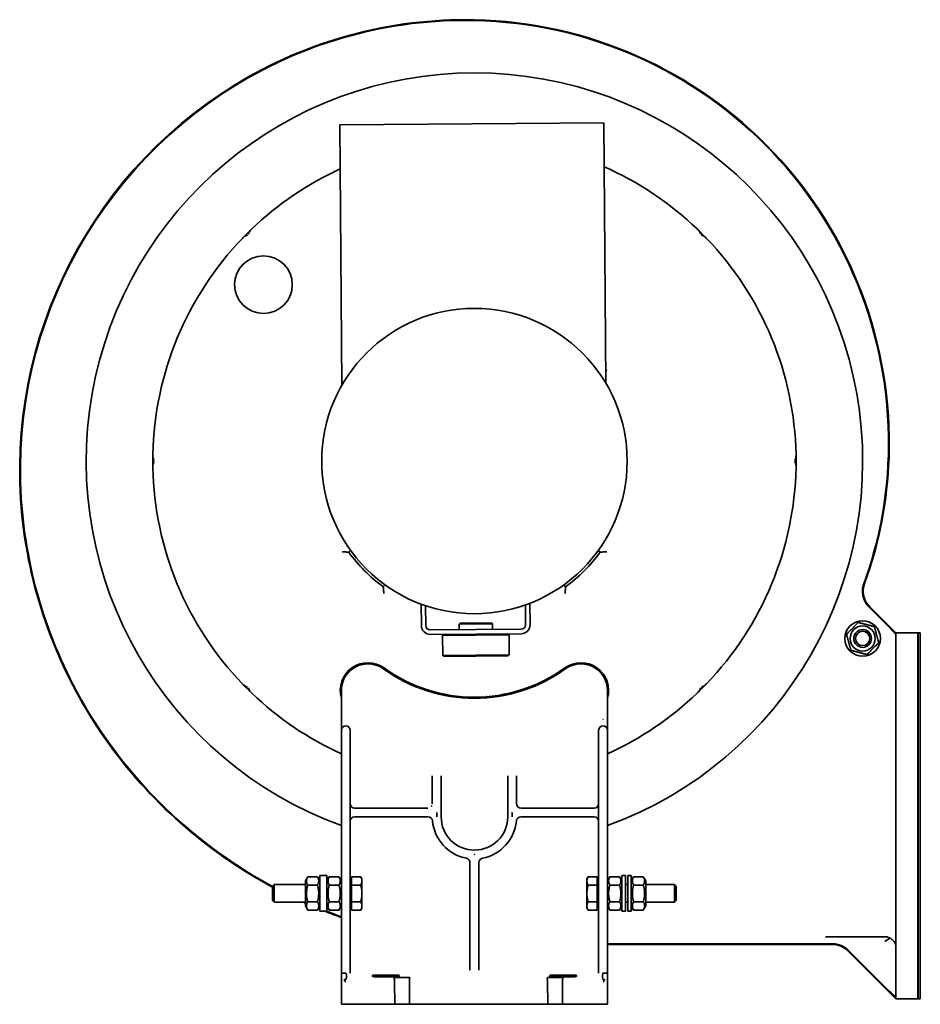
# Model space of a CAD drawing. Header units: millimetres. Extents: x 217 to 623, y 75 to 519.
import ezdxf

# ---------------------------------------------------------------- set-up
doc = ezdxf.new("R2010")
doc.units = ezdxf.units.MM
doc.header["$LTSCALE"] = 2
doc.layers.add('Krawędzie widoczne(ISO)', color=7, linetype='Continuous', lineweight=35, true_color=0x262659)

msp = doc.modelspace()

# ---------------------------------------------------------------- linework, layer by layer
at = {"layer": 'Krawędzie widoczne(ISO)'}
for p, q in [((361.33, 471.5), (480.29, 472.43)), ((362.25, 354.18), (361.33, 471.5)), ((481.21, 355.11), (480.29, 472.43)), ((317.35, 420.38), (321.59, 424.62)), ((321.59, 424.62), (321.61, 424.6)), ((321.61, 424.6), (321.59, 424.62)), ((321.61, 424.6), (321.61, 424.6)), ((522.39, 424.6), (522.41, 424.62)), ((522.41, 424.62), (522.39, 424.6)), ((522.39, 424.6), (522.39, 424.6)), ((522.41, 424.62), (526.65, 420.38)), ((317.37, 420.36), (317.35, 420.38)), ((317.35, 420.38), (317.37, 420.36)), ((317.37, 420.36), (317.37, 420.36)), ((526.65, 420.38), (526.63, 420.36)), ((526.63, 420.36), (526.65, 420.38)), ((526.63, 420.36), (526.63, 420.36)), ((277, 316.97), (277, 322.97)), ((277, 322.97), (277.03, 322.97)), ((277.03, 322.97), (277, 322.97)), ((277.03, 322.97), (277.03, 322.97)), ((566.97, 322.97), (567, 322.97)), ((566.97, 322.97), (566.97, 322.97)), ((567, 322.97), (566.97, 322.97)), ((567, 322.97), (567, 316.97)), ((277.03, 316.97), (277, 316.97)), ((277, 316.97), (277.03, 316.97)), ((277.03, 316.97), (277.03, 316.97)), ((567, 316.97), (566.97, 316.97)), ((566.97, 316.97), (566.97, 316.97)), ((566.97, 316.97), (567, 316.97)), ((366.16, 279.69), (365.34, 278.87)), ((478.66, 278.87), (477.84, 279.69)), ((368.97, 273.22), (368.97, 273.22)), ((369.14, 273.22), (369.14, 273.22)), ((474.87, 273.22), (474.87, 273.22)), ((475.04, 273.22), (475.04, 273.22)), ((375.25, 267.11), (375.25, 267.11)), ((375.25, 266.94), (375.25, 266.94)), ((468.75, 267.11), (468.75, 267.11)), ((468.75, 266.94), (468.75, 266.94)), ((380.9, 263.31), (381.72, 264.14)), ((462.28, 264.14), (463.11, 263.31)), ((398.01, 255.44), (398.08, 245.78)), ((400.01, 254.73), (400.08, 245.8)), ((445.01, 255.08), (445.08, 246.15)), ((447.08, 246.17), (447, 255.82)), ((599.84, 254.19), (607, 247.03)), ((612, 242.47), (600.21, 254.27)), ((415.57, 246.92), (415.08, 246.42)), ((430.08, 246.53), (415.08, 246.42)), ((415.1, 243.92), (415.08, 246.42)), ((415.57, 246.92), (429.57, 247.03)), ((429.57, 247.03), (430.08, 246.53)), ((430.1, 244.03), (430.08, 246.53)), ((443.1, 244.14), (402.1, 243.81)), ((402.11, 241.81), (443.11, 242.14)), ((408.11, 241.86), (407.62, 241.36)), ((437.62, 241.59), (407.62, 241.36)), ((407.69, 232.36), (407.62, 241.36)), ((437.11, 242.09), (437.62, 241.59)), ((437.69, 232.59), (437.62, 241.59)), ((612, 242.47), (612, 77.47)), ((612, 242.47), (621.9, 242.47)), ((621.9, 77.47), (621.9, 242.47)), ((622, 242.37), (621.9, 242.47)), ((622, 77.47), (622, 242.47)), ((623, 242.47), (622, 242.47)), ((623, 77.47), (623, 242.47)), ((407.69, 232.36), (437.69, 232.59)), ((408.19, 231.86), (407.69, 232.36)), ((437.19, 232.09), (408.19, 231.86)), ((437.19, 232.09), (437.69, 232.59)), ((317.35, 219.56), (317.37, 219.59)), ((317.37, 219.58), (317.35, 219.56)), ((321.59, 215.32), (317.35, 219.56)), ((317.37, 219.59), (317.37, 219.58)), ((526.65, 219.56), (522.41, 215.32)), ((526.63, 219.59), (526.65, 219.56)), ((526.63, 219.58), (526.63, 219.59)), ((526.65, 219.56), (526.63, 219.58)), ((321.61, 215.34), (321.59, 215.32)), ((321.59, 215.32), (321.61, 215.34)), ((321.61, 215.34), (321.61, 215.34)), ((362, 216.54), (362, 203.53)), ((482, 203.53), (482, 216.54)), ((522.41, 215.32), (522.39, 215.34)), ((522.39, 215.34), (522.41, 215.32)), ((522.39, 215.34), (522.39, 215.34)), ((362, 203.53), (362, 198.58)), ((482, 198.58), (482, 203.53)), ((362, 195.69), (362, 198.58)), ((362, 195.69), (362, 103.69)), ((366, 198.58), (366, 198.63)), ((366, 198.58), (366, 195.69)), ((366, 103.69), (366, 195.69)), ((478, 198.63), (478, 198.58)), ((478, 195.69), (478, 198.58)), ((478, 195.69), (478, 103.69)), ((482, 198.58), (482, 195.69)), ((482, 103.69), (482, 195.69)), ((403, 178.05), (403, 165.53)), ((407, 165.39), (407, 178.05)), ((437, 178.05), (437, 165.39)), ((441, 165.53), (441, 178.05)), ((407, 159.54), (407, 165.39)), ((437, 165.39), (437, 159.54)), ((401, 163.53), (368, 163.53)), ((405, 161.53), (405.04, 161.49)), ((438.97, 161.49), (439, 161.53)), ((476, 163.53), (443, 163.53)), ((368, 159.53), (401.1, 159.53)), ((442.9, 159.53), (476, 159.53)), ((420, 138.93), (420, 90.42)), ((424, 90.42), (424, 138.93)), ((331, 128.26), (331.77, 129.03)), ((331.77, 129.03), (331.77, 121.03)), ((345.8, 129.03), (331.77, 129.03)), ((345.8, 130.68), (346.87, 132.53)), ((345.8, 130.68), (345.8, 119.38)), ((351.23, 132.53), (346.87, 132.53)), ((351.23, 128.78), (346.87, 128.78)), ((352.3, 130.68), (351.23, 132.53)), ((352.3, 117.03), (352.3, 133.03)), ((355.5, 133.03), (352.3, 133.03)), ((355.5, 117.03), (355.5, 133.03)), ((355.5, 130.68), (356.57, 132.53)), ((360.93, 132.53), (356.57, 132.53)), ((360.93, 128.78), (356.57, 128.78)), ((362, 130.68), (360.93, 132.53)), ((366.6, 130.73), (366, 130.73)), ((366.6, 128.78), (366.6, 132.53)), ((366.6, 132.53), (370.72, 132.53)), ((366.6, 121.27), (366.6, 128.78)), ((366.6, 128.78), (370.72, 128.78)), ((371.3, 131.53), (370.72, 132.53)), ((371.3, 130.66), (371.3, 131.53)), ((371.3, 125.03), (371.3, 130.66)), ((472.7, 131.53), (473.28, 132.53)), ((472.7, 131.53), (472.7, 130.66)), ((472.7, 130.66), (472.7, 125.03)), ((477.4, 132.53), (473.28, 132.53)), ((477.4, 128.78), (473.28, 128.78)), ((477.4, 132.53), (477.4, 128.78)), ((477.4, 130.73), (478, 130.73)), ((477.4, 128.78), (477.4, 121.27)), ((482, 130.68), (483.07, 132.53)), ((487.43, 132.53), (483.07, 132.53)), ((487.43, 128.78), (483.07, 128.78)), ((488.5, 130.68), (487.43, 132.53)), ((488.5, 117.03), (488.5, 133.03)), ((490.1, 133.03), (488.5, 133.03)), ((490.1, 117.03), (490.1, 133.03)), ((490.1, 129.03), (491.1, 129.03)), ((491.1, 117.03), (491.1, 133.03)), ((492.7, 133.03), (491.1, 133.03)), ((492.7, 117.03), (492.7, 133.03)), ((492.7, 130.68), (493.77, 132.53)), ((493.77, 132.53), (498.13, 132.53)), ((493.77, 128.78), (498.13, 128.78)), ((499.2, 130.68), (498.13, 132.53)), ((499.2, 119.38), (499.2, 130.68)), ((499.2, 129.03), (512.24, 129.03)), ((512.24, 121.03), (512.24, 129.03)), ((513, 128.26), (512.24, 129.03)), ((331, 121.79), (331, 128.26)), ((371.3, 119.4), (371.3, 125.03)), ((472.7, 125.03), (472.7, 119.4)), ((513, 128.26), (513, 121.79)), ((331, 121.79), (331.77, 121.03)), ((345.8, 121.03), (331.77, 121.03)), ((351.23, 121.27), (346.87, 121.27)), ((360.93, 121.27), (356.57, 121.27)), ((366.6, 121.27), (370.72, 121.27)), ((366.6, 117.52), (366.6, 121.27)), ((477.4, 121.27), (473.28, 121.27)), ((477.4, 121.27), (477.4, 117.52)), ((487.43, 121.27), (483.07, 121.27)), ((490.1, 121.03), (491.1, 121.03)), ((493.77, 121.27), (498.13, 121.27)), ((499.2, 121.03), (512.24, 121.03)), ((513, 121.79), (512.24, 121.03)), ((345.8, 119.38), (346.87, 117.52)), ((351.23, 117.52), (346.87, 117.52)), ((352.3, 119.38), (351.23, 117.52)), ((355.5, 117.03), (352.3, 117.03)), ((355.5, 119.38), (356.57, 117.52)), ((360.93, 117.52), (356.57, 117.52)), ((362, 119.38), (360.93, 117.52)), ((366.6, 119.33), (366, 119.33)), ((366.6, 117.52), (370.72, 117.52)), ((371.3, 118.53), (370.72, 117.52)), ((371.3, 118.53), (371.3, 119.4)), ((472.7, 119.4), (472.7, 118.53)), ((472.7, 118.53), (473.28, 117.52)), ((477.4, 117.52), (473.28, 117.52)), ((477.4, 119.33), (478, 119.33)), ((482, 119.38), (483.07, 117.52)), ((487.43, 117.52), (483.07, 117.52)), ((488.5, 119.38), (487.43, 117.52)), ((490.1, 117.03), (488.5, 117.03)), ((492.7, 117.03), (491.1, 117.03)), ((492.7, 119.38), (493.77, 117.52)), ((493.77, 117.52), (498.13, 117.52)), ((499.2, 119.38), (498.13, 117.52)), ((362, 88.98), (362, 103.69)), ((366, 103.69), (366, 89.08)), ((478, 89.08), (478, 103.69)), ((482, 103.69), (482, 88.98)), ((583.5, 102.29), (482, 102.29)), ((608.28, 105.39), (580.23, 105.39)), ((482, 101.97), (583.37, 101.97)), ((590.43, 99.05), (612, 77.47)), ((607, 82.92), (590.56, 99.36)), ((362, 88.98), (362, 75.03)), ((482, 75.03), (482, 88.98)), ((364, 85.08), (363.74, 85.34)), ((376, 87.55), (376, 88.07)), ((385.98, 85.08), (386.06, 75.03)), ((388, 88.07), (388, 87.55)), ((392.77, 75.03), (392.69, 85.08)), ((454.99, 85.08), (455.06, 75.03)), ((456, 87.55), (456, 88.07)), ((461.77, 75.03), (461.69, 85.08)), ((468, 88.07), (468, 87.55)), ((480.26, 85.34), (480, 85.08)), ((612, 77.47), (621.9, 77.47)), ((622, 77.57), (621.9, 77.47)), ((623, 77.47), (622, 77.47)), ((364, 75.03), (362, 75.03)), ((364, 75.03), (386.06, 75.03)), ((386.06, 75.03), (392.77, 75.03)), ((392.77, 75.03), (455.06, 75.03)), ((455.06, 75.03), (461.77, 75.03)), ((461.77, 75.03), (480, 75.03)), ((482, 75.03), (480, 75.03))]:
    msp.add_line(p, q, dxfattribs=at)
for centre, radius in [((326.9, 399.52), 13), ((422, 319.97), 68.85), ((597, 239.97), 8), ((597, 239.97), 5.65), ((597, 239.97), 4), ((597, 239.97), 4), ((597, 239.97), 3.23)]:
    msp.add_circle(centre, radius, dxfattribs=at)
for centre, radius, start, end in [((417.86, 320.97), 198, 88.7821, 121.5641), ((417.86, 320.97), 197.69, 88.7821, 121.5641), ((418.01, 327.97), 190.69, 358.0634, 88.7821), ((418.01, 327.97), 191, 358.0634, 88.7821), ((422, 319.97), 175, 290.051, 249.949), ((421, 315.86), 204, 121.5641, 187.888), ((421, 315.86), 203.69, 121.5641, 187.888), ((422, 319.97), 145, 114.6668, 133.8145), ((422, 319.97), 145, 46.1855, 66.229), ((422, 319.97), 145, 136.1855, 178.8145), ((422, 319.97), 145, 1.1855, 43.8145), ((425, 327.73), 183.69, 339.9224, 358.0634), ((425, 327.73), 184, 339.9817, 358.0634), ((422, 319.97), 145, 181.1855, 223.8145), ((422, 319.97), 145, 316.1855, 358.8145), ((429.91, 317.1), 213, 187.888, 215.1303), ((429.91, 317.1), 212.69, 187.888, 215.1303), ((422, 319.97), 70, 215.9589, 234.0411), ((422, 319.97), 70, 305.9589, 324.0411), ((402.08, 245.81), 4, 180.4479, 270.4479), ((402.08, 245.81), 2, 180.4479, 270.4479), ((443.08, 246.14), 2, 270.4479, 0.4479), ((443.08, 246.14), 4, 270.4479, 0.4479), ((374, 216.54), 12.5, 54.1487, 196.2602), ((374, 216.54), 12, 54.1712, 180), ((422, 282.97), 69.46, 234.1487, 305.8513), ((470, 216.54), 12.5, 343.7398, 125.8513), ((470, 216.54), 12, 0, 125.8288), ((422, 283.03), 70, 234.1712, 305.8288), ((422, 319.97), 145, 226.1855, 245.5567), ((422, 319.97), 145, 294.4433, 313.8145), ((364, 198.58), 2, 0, 180), ((480, 198.58), 2, 0, 180), ((434, 319.97), 218, 215.1303, 241.8048), ((434, 319.97), 217.69, 215.1303, 241.7604), ((368, 165.53), 2, 180, 270), ((401, 165.53), 2, 317.4015, 332.0764), ((401, 165.53), 2, 358.1985, 0), ((476, 165.53), 2, 270, 0), ((401, 165.53), 2, 270, 270.0017), ((368, 157.53), 2, 90, 180), ((401.1, 157.53), 2, 5.5114, 90), ((422, 159.54), 19, 185.5114, 259.0194), ((422, 159.54), 15, 180, 0), ((422, 159.54), 19, 280.9806, 354.4886), ((442.9, 157.53), 2, 90, 174.4886), ((476, 157.53), 2, 0, 90), ((418, 138.93), 2, 0, 79.0194), ((426, 138.93), 2, 100.9806, 180), ((434, 319.97), 218, 245.866, 246.1347), ((434, 319.97), 217.69, 246.0514, 246.0981), ((434, 319.97), 218, 247.7887, 247.9899), ((434, 319.97), 217.69, 247.8, 247.9564), ((434, 319.97), 218, 248.5819, 250.7145), ((434, 319.97), 217.69, 248.7939, 250.6856)]:
    msp.add_arc(centre, radius, start, end, dxfattribs=at)
for centre, major_axis, ratio, start_param, end_param in [((424.76, 317.22), (-105.29, 105.29), 0.999657, 6.263029, 6.267967), ((419.24, 317.22), (-105.29, -105.29), 0.999657, 3.156796, 3.161749), ((424.76, 317.22), (-105.29, 105.29), 0.999657, 0.015223, 0.020156), ((419.24, 317.22), (-105.29, -105.29), 0.999657, 3.121437, 3.126375), ((425.9, 319.97), (-148.9, 0), 0.999657, 6.263029, 6.267991), ((418.1, 319.97), (-148.9, 0), 0.999657, 3.156798, 3.161749), ((425.9, 319.97), (-148.9, 0), 0.999657, 0.015223, 0.020156), ((418.1, 319.97), (-148.9, 0), 0.999657, 3.121437, 3.126398), ((607, 246.66), (5, -5.01), 0.037007, 0.037092, 1.607888), ((424.76, 322.73), (105.29, 105.29), 0.999657, 3.121437, 3.126375), ((419.24, 322.73), (-105.29, 105.29), 0.999657, 3.156816, 3.161749), ((424.76, 322.73), (105.29, 105.29), 0.999657, 3.156816, 3.161749), ((419.24, 322.73), (-105.29, 105.29), 0.999657, 3.121437, 3.126375), ((439, 165.53), (-2, 0), 0.155963, 3.136134, 3.141593), ((443, 165.53), (0, -2), 0.999985, 4.71324, 6.283185), ((583.48, 92.27), (3.83, 9.25), 0.998395, 5.891054, 6.675317), ((583.35, 91.96), (3.83, 9.25), 0.998395, 5.891054, 6.675317), ((364, 86.27), (-2, 0), 0.017387, 1.295039, 1.570796), ((364, 87.64), (0, -1.41), 0.222921, 6.283121, 7.399496), ((382, 88.07), (6, 0), 0.026186, 0, 3.141593), ((382, 87.55), (-6, 0), 0.026186, 0, 3.141593), ((389.32, 87.05), (3.5, 0), 0.026185, 0.274383, 2.867619), ((458.32, 87.05), (3.5, 0), 0.026185, 0.274383, 2.867619), ((462, 88.07), (6, 0), 0.026186, 0, 3.141593), ((462, 87.55), (-6, 0), 0.026186, 0, 3.141593), ((480, 86.27), (-2, 0), 0.017387, 1.570797, 1.846563), ((607, 83.29), (5, -5.01), 0.037007, 4.749481, 6.320277)]:
    msp.add_ellipse(centre, major_axis=major_axis, ratio=ratio, start_param=start_param, end_param=end_param, dxfattribs=at)
for points, knots in [([(319.75, 421.87), (319.75, 421.87), (319.74, 421.87), (319.35, 421.8), (319.01, 421.67), (318.33, 421.31), (318.05, 421.07), (317.88, 420.89)], [-0.0008922, -0.0008922, -0.0008922, -0.0008922, 0, 0, 0.1185305, 0.1185305, 0.2955443, 0.2955443, 0.2955443, 0.2955443]), ([(321.09, 424.09), (320.83, 423.84), (320.61, 423.55), (320.24, 422.84), (320.15, 422.49), (320.11, 422.23), (320.11, 422.23), (320.1, 422.22)], [0, 0, 0, 0, 0.1073321, 0.1073321, 0.241655, 0.241655, 0.2432175, 0.2432175, 0.2432175, 0.2432175]), ([(523.9, 422.22), (523.9, 422.23), (523.9, 422.23), (523.82, 422.68), (523.68, 423.01), (523.38, 423.59), (523.15, 423.87), (522.92, 424.09), (522.92, 424.09), (522.92, 424.09)], [-0.0008828, -0.0008828, -0.0008828, -0.0008828, 0, 0, 0.1349268, 0.1349268, 0.3404474, 0.3404474, 0.3418644, 0.3418644, 0.3418644, 0.3418644]), ([(526.12, 420.89), (525.87, 421.15), (525.58, 421.36), (524.87, 421.74), (524.52, 421.82), (524.26, 421.87), (524.26, 421.87), (524.25, 421.87)], [0, 0, 0, 0, 0.1073321, 0.1073321, 0.2416548, 0.2416548, 0.2432174, 0.2432174, 0.2432174, 0.2432174]), ([(481.71, 360.81), (481.7, 360.82), (481.7, 360.82), (481.52, 360.83), (481.34, 360.85), (481.17, 360.86)], [-0.62686725, -0.62686725, -0.62686725, -0.62686725, -0.62601956, -0.62601956, -0.56200906, -0.56200906, -0.56200906, -0.56200906]), ([(277.02, 322.23), (277.01, 321.91), (277.06, 321.57), (277.23, 320.95), (277.38, 320.6), (277.64, 320.23), (277.64, 320.23), (277.65, 320.22)], [0, 0, 0, 0, 0.0981577, 0.0981577, 0.1944708, 0.1944708, 0.1950979, 0.1950979, 0.1950979, 0.1950979]), ([(277.65, 319.72), (277.64, 319.72), (277.64, 319.72), (277.41, 319.39), (277.27, 319.06), (277.05, 318.37), (277.01, 318.01), (277.02, 317.71)], [-0.0008926, -0.0008926, -0.0008926, -0.0008926, 0, 0, 0.1189198, 0.1189198, 0.2788635, 0.2788635, 0.2788635, 0.2788635]), ([(566.36, 320.22), (566.36, 320.23), (566.36, 320.23), (566.62, 320.6), (566.76, 320.93), (566.95, 321.56), (566.99, 321.92), (566.98, 322.23), (566.98, 322.23), (566.98, 322.24)], [-0.0008834, -0.0008834, -0.0008834, -0.0008834, 0, 0, 0.1347447, 0.1347447, 0.3389898, 0.3389898, 0.3403563, 0.3403563, 0.3403563, 0.3403563]), ([(566.98, 317.71), (566.99, 318.04), (566.95, 318.37), (566.77, 318.99), (566.63, 319.35), (566.36, 319.72), (566.36, 319.72), (566.36, 319.72)], [0, 0, 0, 0, 0.0981577, 0.0981577, 0.1944708, 0.1944708, 0.1950979, 0.1950979, 0.1950979, 0.1950979]), ([(362.3, 279.13), (362.3, 279.13), (362.3, 279.13), (362.56, 279.11), (362.81, 279.08), (363.28, 279.04), (363.5, 279.02), (363.84, 278.99), (363.97, 278.98), (364.14, 278.97), (364.2, 278.96), (364.23, 278.96), (364.24, 278.96), (364.24, 278.96)], [-0.6268673, -0.6268673, -0.6268673, -0.6268673, -0.6260196, -0.6260196, -0.5357688, -0.5357688, -0.4484219, -0.4484219, -0.3813141, -0.3813141, -0.3250996, -0.3250996, -0.3163854, -0.3163854, -0.3163854, -0.3163854]), ([(479.76, 278.96), (479.77, 278.96), (479.77, 278.96), (479.8, 278.96), (479.86, 278.97), (480.04, 278.98), (480.17, 278.99), (480.5, 279.02), (480.72, 279.04), (481.19, 279.08), (481.45, 279.11), (481.7, 279.13), (481.7, 279.13), (481.71, 279.13)], [-0.2599472, -0.2599472, -0.2599472, -0.2599472, -0.2526314, -0.2526314, -0.2054376, -0.2054376, -0.1490986, -0.1490986, -0.0757683, -0.0757683, 0, 0, 0.0007117, 0.0007117, 0.0007117, 0.0007117]), ([(380.99, 262.21), (380.99, 262.21), (380.99, 262.2), (380.99, 262.17), (381, 262.12), (381.01, 261.94), (381.02, 261.81), (381.05, 261.47), (381.07, 261.25), (381.11, 260.78), (381.14, 260.53), (381.16, 260.27), (381.16, 260.27), (381.16, 260.27)], [-0.2599472, -0.2599472, -0.2599472, -0.2599472, -0.2526314, -0.2526314, -0.2054376, -0.2054376, -0.1490986, -0.1490986, -0.0757683, -0.0757683, 0, 0, 0.0007117, 0.0007117, 0.0007117, 0.0007117]), ([(462.84, 260.27), (462.84, 260.27), (462.84, 260.27), (462.87, 260.53), (462.89, 260.78), (462.93, 261.25), (462.95, 261.47), (462.98, 261.81), (462.99, 261.94), (463.01, 262.12), (463.01, 262.17), (463.02, 262.2), (463.02, 262.21), (463.02, 262.21)], [-0.6268673, -0.6268673, -0.6268673, -0.6268673, -0.6260196, -0.6260196, -0.5357688, -0.5357688, -0.4484219, -0.4484219, -0.3813141, -0.3813141, -0.3250996, -0.3250996, -0.3163854, -0.3163854, -0.3163854, -0.3163854]), ([(597.52, 264.68), (597.2, 263.79), (597, 262.85), (596.87, 260.93), (596.95, 260), (597.36, 258.17), (597.7, 257.28), (598.61, 255.62), (599.17, 254.86), (599.84, 254.19)], [-1.110558, -1.110558, -1.110558, -1.110558, -0.844125, -0.844125, -0.567011, -0.567011, -0.283493, -0.283493, 0, 0, 0, 0]), ([(600.21, 254.27), (599.54, 254.94), (598.97, 255.7), (598.06, 257.36), (597.73, 258.25), (597.32, 260.07), (597.24, 261), (597.37, 262.93), (597.56, 263.86), (597.89, 264.75)], [0, 0, 0, 0, 0.283235, 0.283235, 0.566495, 0.566495, 0.843293, 0.843293, 1.10937, 1.10937, 1.10937, 1.10937]), ([(317.88, 219.06), (318.13, 218.8), (318.42, 218.58), (319.14, 218.21), (319.49, 218.12), (319.74, 218.08), (319.75, 218.08), (319.75, 218.08)], [0, 0, 0, 0, 0.1073321, 0.1073321, 0.241655, 0.241655, 0.2432175, 0.2432175, 0.2432175, 0.2432175]), ([(320.1, 217.72), (320.11, 217.72), (320.11, 217.71), (320.17, 217.32), (320.3, 216.98), (320.66, 216.3), (320.91, 216.02), (321.09, 215.85)], [-0.0008922, -0.0008922, -0.0008922, -0.0008922, 0, 0, 0.1185305, 0.1185305, 0.2955443, 0.2955443, 0.2955443, 0.2955443]), ([(522.92, 215.85), (523.18, 216.1), (523.39, 216.39), (523.77, 217.11), (523.85, 217.46), (523.9, 217.71), (523.9, 217.72), (523.9, 217.72)], [0, 0, 0, 0, 0.1073321, 0.1073321, 0.2416551, 0.2416551, 0.2432176, 0.2432176, 0.2432176, 0.2432176]), ([(524.25, 218.08), (524.26, 218.08), (524.26, 218.08), (524.65, 218.15), (524.99, 218.27), (525.67, 218.63), (525.95, 218.88), (526.12, 219.06)], [-0.0008922, -0.0008922, -0.0008922, -0.0008922, 0, 0, 0.1185305, 0.1185305, 0.2955443, 0.2955443, 0.2955443, 0.2955443]), ([(427.4, 214.21), (427.41, 214.21), (427.42, 214.21), (427.42, 214.21), (427.43, 214.21), (427.43, 214.21), (427.44, 214.21)], [0.088751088, 0.088751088, 0.088751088, 0.088751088, 0.089672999, 0.089672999, 0.089672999, 0.090100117, 0.090100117, 0.090100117, 0.090100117]), ([(427.44, 214.21), (427.44, 214.21), (427.43, 214.21), (427.43, 214.21), (427.43, 214.21), (427.43, 214.21)], [-0.090100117, -0.090100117, -0.090100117, -0.090100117, -0.089672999, -0.089672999, -0.088747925, -0.088747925, -0.088747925, -0.088747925]), ([(479.99, 203.5), (480, 203.51), (480, 203.51), (480, 203.52), (480, 203.52), (480, 203.53)], [0.666870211, 0.666870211, 0.666870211, 0.666870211, 0.667702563, 0.667702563, 0.668596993, 0.668596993, 0.668596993, 0.668596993]), ([(545.11, 195.6), (545.11, 195.6), (545.11, 195.6), (545.12, 195.6), (545.12, 195.61), (545.13, 195.62), (545.14, 195.62), (545.15, 195.63)], [-0.00006622, -0.00006622, -0.00006622, -0.00006622, 0, 0, 0.00706462, 0.00706462, 0.0141979, 0.0141979, 0.0141979, 0.0141979]), ([(405, 159.54), (405, 159.58), (405, 159.62), (405, 159.66), (405, 160.26), (405.02, 160.85), (405.05, 161.42)], [-0.0112506, -0.0112506, -0.0112506, -0.0112506, 0, 0, 0, 0.182179, 0.182179, 0.182179, 0.182179]), ([(405.05, 161.42), (405.05, 161.43), (405.05, 161.45), (405.05, 161.47), (405.05, 161.47), (405.05, 161.48), (405.05, 161.48), (405.04, 161.48), (405.04, 161.49), (405.04, 161.49)], [0, 0, 0, 0, 0.00468777, 0.00468777, 0.00468777, 0.006144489, 0.006144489, 0.006144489, 0.007469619, 0.007469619, 0.007469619, 0.007469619]), ([(438.97, 161.49), (438.96, 161.49), (438.96, 161.49), (438.96, 161.48), (438.96, 161.47), (438.95, 161.47), (438.95, 161.46), (438.95, 161.45), (438.95, 161.43), (438.95, 161.42)], [0, 0, 0, 0, 0.001282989, 0.001282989, 0.001282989, 0.003576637, 0.003576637, 0.003576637, 0.007545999, 0.007545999, 0.007545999, 0.007545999]), ([(438.95, 161.42), (438.98, 160.85), (439, 160.26), (439, 159.66), (439, 159.62), (439, 159.58), (439, 159.54)], [0.3707848, 0.3707848, 0.3707848, 0.3707848, 0.5090964, 0.5090964, 0.5090964, 0.5176379, 0.5176379, 0.5176379, 0.5176379]), ([(422, 142.54), (422, 142.54), (422, 142.54), (421.97, 142.53), (421.96, 142.52), (421.94, 142.51)], [-0.001231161, -0.001231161, -0.001231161, -0.001231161, 0, 0, 0.008157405, 0.008157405, 0.008157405, 0.008157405]), ([(421.97, 142.48), (421.98, 142.5), (421.99, 142.52), (422, 142.54), (422, 142.54), (422, 142.54)], [-0.008166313, -0.008166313, -0.008166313, -0.008166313, 0, 0, 0.001231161, 0.001231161, 0.001231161, 0.001231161]), ([(607, 103.39), (607.71, 103.84), (608.47, 104.32), (609.23, 104.74), (609.29, 104.77), (609.35, 104.81)], [0, 0, 0, 0, 0.2526737, 0.2526737, 0.2752491, 0.2752491, 0.2752491, 0.2752491]), ([(609.35, 104.81), (609.19, 104.9), (609.02, 104.99), (608.71, 105.15), (608.57, 105.21), (608.37, 105.3), (608.32, 105.32), (608.28, 105.35), (608.27, 105.35), (608.26, 105.36), (608.26, 105.37), (608.25, 105.37), (608.25, 105.37), (608.25, 105.37), (608.25, 105.37), (608.25, 105.37), (608.25, 105.37), (608.25, 105.38), (608.25, 105.38), (608.26, 105.38), (608.26, 105.38), (608.26, 105.38), (608.27, 105.39), (608.28, 105.39)], [-0.1182487, -0.1182487, -0.1182487, -0.1182487, -0.0891701, -0.0891701, -0.0609947, -0.0609947, -0.0351247, -0.0351247, -0.0231741, -0.0231741, -0.0195251, -0.0195251, -0.017168, -0.017168, -0.015275, -0.015275, -0.0134961, -0.0134961, -0.0113803, -0.0113803, -0.0069284, -0.0069284, -0.0001181, -0.0001181, -0.0001181, -0.0001181]), ([(609.35, 104.81), (609.79, 104.6), (610.17, 104.34), (610.84, 103.76), (611.13, 103.43), (611.56, 102.75), (611.72, 102.4), (611.97, 101.61), (612, 101.24), (612, 100.98), (612, 100.98), (612, 100.97)], [0, 0, 0, 0, 0.1596023, 0.1596023, 0.331357, 0.331357, 0.4943109, 0.4943109, 0.7030918, 0.7030918, 0.7050684, 0.7050684, 0.7050684, 0.7050684]), ([(364, 89.02), (363.74, 89.02), (363.48, 89.02), (363.24, 89.01), (363, 89.01), (362.78, 89.01), (362.6, 89.01), (362.41, 89), (362.26, 89), (362.16, 89), (362.06, 88.99), (362, 88.99), (362, 88.98)], [-0.3142751, -0.3142751, -0.3142751, -0.3142751, -0.2361567, -0.2361567, -0.2361567, -0.1580322, -0.1580322, -0.1580322, -0.0798954, -0.0798954, -0.0798954, 0.0009073, 0.0009073, 0.0009073, 0.0009073]), ([(364, 89.02), (364.01, 89.02), (364.02, 89.02), (364.03, 89.01), (364.04, 89.01), (364.07, 88.99), (364.09, 88.96), (364.14, 88.88), (364.17, 88.8), (364.29, 88.4), (364.31, 87.98), (364.31, 87.63), (364.31, 87.44), (364.31, 87.23), (364.28, 87.03)], [0.4163168, 0.4163168, 0.4163168, 0.4163168, 0.4184005, 0.4184005, 0.4208918, 0.4208918, 0.4296078, 0.4296078, 0.4494701, 0.4494701, 0.5550891, 0.5550891, 0.5550891, 0.6114895, 0.6114895, 0.6114895, 0.6114895]), ([(480, 86.24), (480, 86.24), (479.99, 86.24), (479.97, 86.24), (479.96, 86.25), (479.93, 86.27), (479.91, 86.3), (479.86, 86.38), (479.83, 86.45), (479.72, 86.85), (479.69, 87.28), (479.69, 87.63), (479.69, 87.98), (479.72, 88.4), (479.83, 88.8), (479.86, 88.88), (479.91, 88.96), (479.93, 88.99), (479.96, 89.01), (479.97, 89.01), (479.99, 89.02), (480, 89.02), (480, 89.02)], [0.4163168, 0.4163168, 0.4163168, 0.4163168, 0.4184005, 0.4184005, 0.4208918, 0.4208918, 0.4296078, 0.4296078, 0.4494701, 0.4494701, 0.5550891, 0.5550891, 0.5550891, 0.6607081, 0.6607081, 0.6805703, 0.6805703, 0.6892863, 0.6892863, 0.6917776, 0.6917776, 0.6938613, 0.6938613, 0.6938613, 0.6938613]), ([(480, 89.02), (480.26, 89.02), (480.52, 89.02), (480.76, 89.01), (481, 89.01), (481.22, 89.01), (481.41, 89.01), (481.59, 89), (481.74, 89), (481.84, 89), (481.95, 88.99), (482, 88.99), (482, 88.98)], [0, 0, 0, 0, 0.0781179, 0.0781179, 0.0781179, 0.1562419, 0.1562419, 0.1562419, 0.2343782, 0.2343782, 0.2343782, 0.3151803, 0.3151803, 0.3151803, 0.3151803]), ([(363.46, 86.24), (363.45, 86.24), (363.45, 86.24), (363.44, 86.24), (363.44, 86.23), (363.43, 86.23), (363.42, 86.22), (363.42, 86.21), (363.41, 86.2), (363.41, 86.16), (363.41, 86.11), (363.43, 85.99), (363.46, 85.9), (363.51, 85.76), (363.55, 85.63), (363.64, 85.47), (363.68, 85.4), (363.74, 85.34)], [0, 0, 0, 0, 0.00142288, 0.00142288, 0.00288666, 0.00288666, 0.00462846, 0.00462846, 0.0076501, 0.0076501, 0.01718501, 0.01718501, 0.03327031, 0.03327031, 0.04971594, 0.04971594, 0.0577278, 0.0577278, 0.0577278, 0.0577278]), ([(385.95, 87.08), (385.89, 87.07), (385.85, 87.03), (385.81, 86.83), (385.83, 86.68), (385.87, 86.33), (385.91, 86.1), (385.96, 85.61), (385.98, 85.33), (385.98, 85.08)], [0.3492458, 0.3492458, 0.3492458, 0.3492458, 0.4193507, 0.4193507, 0.4948845, 0.4948845, 0.5714691, 0.5714691, 0.6480537, 0.6480537, 0.6480537, 0.6480537]), ([(392.69, 85.08), (392.69, 85.33), (392.7, 85.6), (392.75, 86.1), (392.78, 86.33), (392.82, 86.68), (392.83, 86.83), (392.8, 87.03), (392.75, 87.07), (392.69, 87.08)], [0.6480401, 0.6480401, 0.6480401, 0.6480401, 0.7245468, 0.7245468, 0.8010535, 0.8010535, 0.8765725, 0.8765725, 0.9466626, 0.9466626, 0.9466626, 0.9466626]), ([(454.95, 87.08), (454.89, 87.07), (454.85, 87.03), (454.82, 86.83), (454.83, 86.68), (454.87, 86.33), (454.91, 86.1), (454.96, 85.61), (454.98, 85.33), (454.99, 85.08)], [0.3492458, 0.3492458, 0.3492458, 0.3492458, 0.4193507, 0.4193507, 0.4948845, 0.4948845, 0.5714691, 0.5714691, 0.6480537, 0.6480537, 0.6480537, 0.6480537]), ([(461.69, 85.08), (461.69, 85.33), (461.71, 85.6), (461.75, 86.1), (461.79, 86.33), (461.82, 86.68), (461.83, 86.83), (461.8, 87.03), (461.76, 87.07), (461.69, 87.08)], [0.6480401, 0.6480401, 0.6480401, 0.6480401, 0.7245468, 0.7245468, 0.8010535, 0.8010535, 0.8765725, 0.8765725, 0.9466626, 0.9466626, 0.9466626, 0.9466626]), ([(480.26, 85.34), (480.31, 85.39), (480.36, 85.46), (480.5, 85.71), (480.57, 85.95), (480.59, 86.13), (480.59, 86.17), (480.59, 86.2), (480.59, 86.21), (480.58, 86.22), (480.57, 86.23), (480.57, 86.23), (480.56, 86.24), (480.56, 86.24), (480.55, 86.24), (480.55, 86.24)], [0.0000033, 0.0000033, 0.0000033, 0.0000033, 0.0234081, 0.0234081, 0.0851578, 0.0851578, 0.1064008, 0.1064008, 0.1139332, 0.1139332, 0.1185651, 0.1185651, 0.1221558, 0.1221558, 0.1259932, 0.1259932, 0.1259932, 0.1259932])]:
    msp.add_open_spline(points, degree=3, knots=knots, dxfattribs=at)
for points, degree in [([(365.34, 278.87), (364.79, 278.91), (364.24, 278.96)], 2), ([(479.76, 278.96), (479.21, 278.91), (478.66, 278.87)], 2), ([(380.99, 262.21), (380.94, 262.76), (380.9, 263.31)], 2), ([(463.11, 263.31), (463.06, 262.76), (463.02, 262.21)], 2), ([(545.17, 195.64), (545.16, 195.64), (545.15, 195.63), (545.15, 195.63)], 3), ([(545.17, 195.64), (545.17, 195.64), (545.17, 195.64), (545.17, 195.64)], 3)]:
    msp.add_open_spline(points, degree=degree, dxfattribs=at)
for points, weights in [([(589.74, 241.85), (592.37, 244.53), (595, 247.21)], [1, 1.15470053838, 1]), ([(595, 247.21), (598.63, 246.27), (602.26, 245.33)], [1, 1.15470053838, 1]), ([(602.26, 245.33), (603.27, 241.71), (604.27, 238.09)], [1, 1.15470053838, 1]), ([(591.74, 234.62), (590.74, 238.24), (589.74, 241.85)], [1, 1.15470053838, 1]), ([(604.27, 238.09), (601.64, 235.42), (599.01, 232.74)], [1, 1.15470053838, 1]), ([(599.01, 232.74), (595.37, 233.68), (591.74, 234.62)], [1, 1.15470053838, 1]), ([(346.87, 132.53), (345.79, 130.66), (346.87, 128.78)], [1, 1.15470053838, 1]), ([(346.87, 128.78), (345.79, 125.03), (346.87, 121.27)], [1, 1.15470053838, 1]), ([(351.23, 128.78), (352.31, 130.66), (351.23, 132.53)], [1, 1.15470053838, 1]), ([(351.23, 121.27), (352.31, 125.03), (351.23, 128.78)], [1, 1.15470053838, 1]), ([(356.57, 132.53), (355.49, 130.66), (356.57, 128.78)], [1, 1.15470053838, 1]), ([(356.57, 128.78), (355.49, 125.03), (356.57, 121.27)], [1, 1.15470053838, 1]), ([(360.93, 128.78), (362.01, 130.66), (360.93, 132.53)], [1, 1.15470053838, 1]), ([(360.93, 121.27), (362.01, 125.03), (360.93, 128.78)], [1, 1.15470053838, 1]), ([(371.3, 130.66), (371.3, 131.53), (370.72, 132.53)], [1, 1.0379548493, 1]), ([(370.72, 128.78), (371.3, 129.79), (371.3, 130.66)], [1, 1.0379548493, 1]), ([(371.3, 125.03), (371.3, 126.77), (370.72, 128.78)], [1, 1.0379548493, 1]), ([(473.28, 132.53), (472.7, 131.53), (472.7, 130.66)], [1, 1.0379548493, 1]), ([(472.7, 130.66), (472.7, 129.79), (473.28, 128.78)], [1, 1.0379548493, 1]), ([(473.28, 128.78), (472.7, 126.77), (472.7, 125.03)], [1, 1.0379548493, 1]), ([(483.07, 132.53), (481.99, 130.66), (483.07, 128.78)], [1, 1.15470053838, 1]), ([(483.07, 128.78), (481.99, 125.03), (483.07, 121.27)], [1, 1.15470053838, 1]), ([(487.43, 128.78), (488.51, 130.66), (487.43, 132.53)], [1, 1.15470053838, 1]), ([(487.43, 121.27), (488.51, 125.03), (487.43, 128.78)], [1, 1.15470053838, 1]), ([(493.77, 132.53), (492.69, 130.66), (493.77, 128.78)], [1, 1.15470053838, 1]), ([(493.77, 128.78), (492.69, 125.03), (493.77, 121.27)], [1, 1.15470053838, 1]), ([(498.13, 128.78), (499.21, 130.66), (498.13, 132.53)], [1, 1.15470053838, 1]), ([(498.13, 121.27), (499.21, 125.03), (498.13, 128.78)], [1, 1.15470053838, 1]), ([(370.72, 121.27), (371.3, 123.29), (371.3, 125.03)], [1, 1.0379548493, 1]), ([(472.7, 125.03), (472.7, 123.29), (473.28, 121.27)], [1, 1.0379548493, 1]), ([(346.87, 121.27), (345.79, 119.4), (346.87, 117.52)], [1, 1.15470053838, 1]), ([(351.23, 117.52), (352.31, 119.4), (351.23, 121.27)], [1, 1.15470053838, 1]), ([(356.57, 121.27), (355.49, 119.4), (356.57, 117.52)], [1, 1.15470053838, 1]), ([(360.93, 117.52), (362.01, 119.4), (360.93, 121.27)], [1, 1.15470053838, 1]), ([(371.3, 119.4), (371.3, 120.27), (370.72, 121.27)], [1, 1.0379548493, 1]), ([(473.28, 121.27), (472.7, 120.27), (472.7, 119.4)], [1, 1.0379548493, 1]), ([(483.07, 121.27), (481.99, 119.4), (483.07, 117.52)], [1, 1.15470053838, 1]), ([(487.43, 117.52), (488.51, 119.4), (487.43, 121.27)], [1, 1.15470053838, 1]), ([(493.77, 121.27), (492.69, 119.4), (493.77, 117.52)], [1, 1.15470053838, 1]), ([(498.13, 117.52), (499.21, 119.4), (498.13, 121.27)], [1, 1.15470053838, 1]), ([(370.72, 117.52), (371.3, 118.53), (371.3, 119.4)], [1, 1.0379548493, 1]), ([(472.7, 119.4), (472.7, 118.53), (473.28, 117.52)], [1, 1.0379548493, 1])]:
    msp.add_rational_spline(points, weights, degree=2, dxfattribs=at)

doc.saveas('drawing.dxf')
